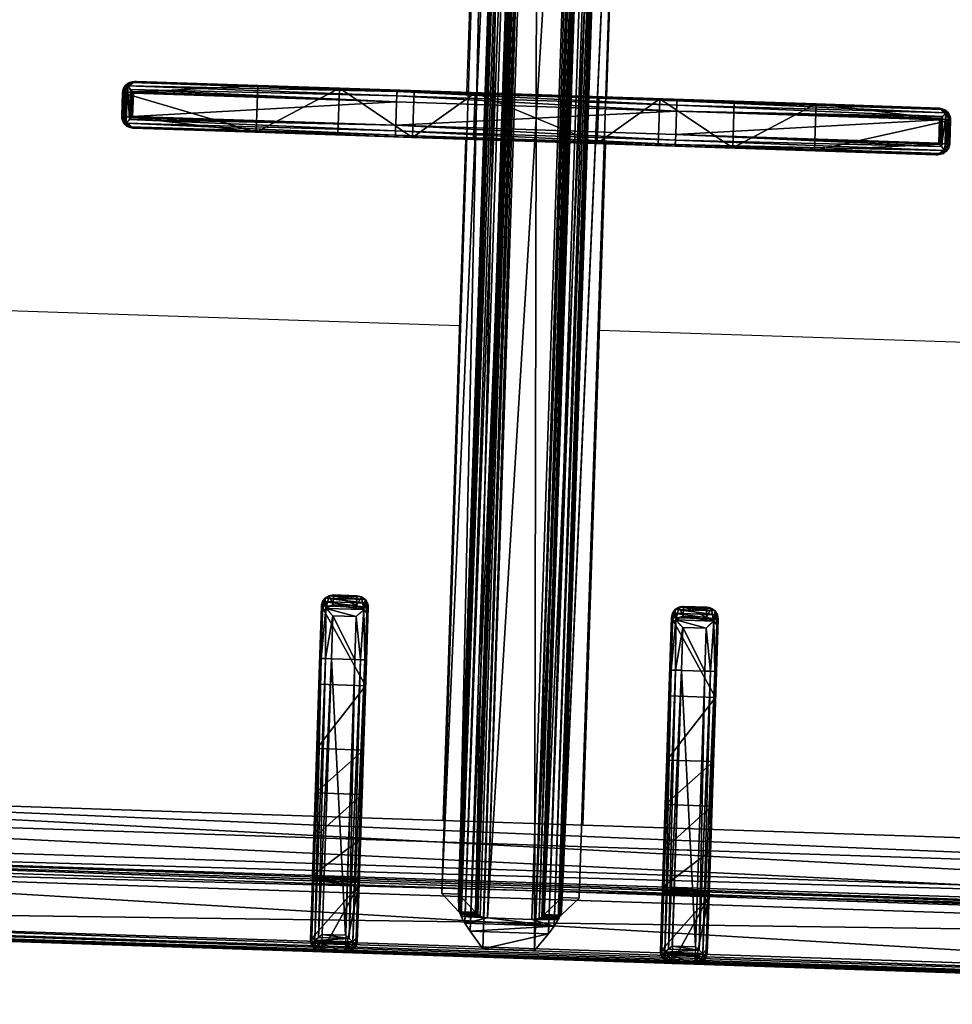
# Model space of a CAD drawing. Header units: millimetres. Extents: x 297264 to 416219, y -77299 to -23696.
# Tile 21 of 187: x 299133 to 299332, y -28209 to -27998. Entities that reach past the tile are written whole.
import ezdxf

# ---------------------------------------------------------------- set-up
doc = ezdxf.new("R2010")
doc.units = ezdxf.units.MM
doc.header["$LTSCALE"] = 2.5
doc.linetypes.add('CONTINUA', pattern=[0])
doc.layers.add('CKD Equipments', color=252, linetype='Continuous', lineweight=0)
doc.layers.add('HATCH LIGHT', color=250, linetype='Continuous', lineweight=0)
for name, color, linetype in [('IQ_200_3D', 1, 'Continuous'), ('IQ_204_2D', 7, 'CONTINUA'), ('IQ_204_3D', 7, 'Continuous')]:
    doc.layers.add(name, color=color, linetype=linetype)

# ---------------------------------------------------------------- blocks, each defined once
blk = doc.blocks.new('ELECTROLUX-MC7-TOPFYERBRURNERS4')
at = {"layer": 'IQ_200_3D', "invisible_edges": 13}
blk.add_3dface([(400, -655, 900), (379.66, -619.74, 900), (379.66, -117.26, 900), (400, -80.5, 900)], dxfattribs=at)
at = {"layer": 'IQ_204_2D'}
for p, q in [((380, -651.5), (380, -85.5)), ((197.5, -279.74), (202.5, -279.74)), ((197.5, -280.19), (197.5, -279.74)), ((197.5, -280.19), (202.5, -280.19)), ((202.5, -279.74), (202.5, -280.19)), ((195, -282.24), (195, -282.66)), ((197.5, -282.09), (202.5, -282.09)), ((197.5, -338.49), (197.5, -282.09)), ((202.5, -282.09), (202.5, -338.49)), ((205, -282.66), (205, -282.24)), ((195, -282.66), (195, -338.54)), ((205, -338.54), (205, -282.66)), ((308.09, -326), (305.96, -326)), ((308.09, -326), (317.24, -326)), ((317.24, -326), (377.53, -326)), ((303.52, -333.5), (303.52, -328.5)), ((303.52, -328.5), (305.63, -328.5)), ((305.63, -328.5), (305.63, -333.5)), ((317.19, -328.5), (307.98, -328.5)), ((307.98, -333.5), (307.98, -328.5)), ((317.19, -328.5), (317.19, -333.5)), ((378, -328.5), (317.19, -328.5)), ((378, -328.5), (378, -333.5)), ((380, -328.5), (380, -333.5)), ((380, -328.5), (380, -333.5)), ((305.63, -333.5), (303.52, -333.5)), ((307.98, -333.5), (317.19, -333.5)), ((317.19, -333.5), (378, -333.5)), ((305.96, -336), (308.09, -336)), ((317.24, -336), (308.09, -336)), ((377.53, -336), (317.24, -336)), ((195, -338.54), (195, -398.43)), ((197.5, -338.49), (202.5, -338.49)), ((197.5, -398.49), (197.5, -338.49)), ((202.5, -338.49), (202.5, -398.49)), ((205, -398.43), (205, -338.54)), ((195, -353.5), (48.98, -353.5)), ((205, -353.5), (351.02, -353.5)), ((195, -383.5), (48.98, -383.5)), ((205, -383.5), (351.02, -383.5)), ((195, -398.43), (195, -454.31)), ((197.5, -398.49), (202.5, -398.49)), ((197.5, -454.88), (197.5, -398.49)), ((202.5, -398.49), (202.5, -454.88)), ((205, -454.31), (205, -398.43)), ((305.96, -401), (308.09, -401)), ((317.24, -401), (308.09, -401)), ((377.53, -401), (317.24, -401)), ((303.52, -403.5), (303.52, -408.5)), ((305.63, -403.5), (303.52, -403.5)), ((305.63, -408.5), (305.63, -403.5)), ((307.98, -403.5), (317.19, -403.5)), ((307.98, -403.5), (307.98, -408.5)), ((317.19, -403.5), (378, -403.5)), ((317.19, -408.5), (317.19, -403.5)), ((378, -408.5), (378, -403.5)), ((380, -408.5), (380, -403.5)), ((380, -408.5), (380, -403.5)), ((303.52, -408.5), (305.63, -408.5)), ((317.19, -408.5), (307.98, -408.5)), ((378, -408.5), (317.19, -408.5)), ((308.09, -411), (305.96, -411)), ((308.09, -411), (317.24, -411)), ((317.24, -411), (377.53, -411)), ((195, -454.31), (195, -454.73)), ((197.5, -454.88), (202.5, -454.88)), ((205, -454.73), (205, -454.31)), ((196.89, -456.68), (203.11, -456.68)), ((197.5, -456.79), (202.5, -456.79)), ((197.5, -457.24), (197.5, -456.79)), ((197.5, -457.24), (202.5, -457.24)), ((202.5, -456.79), (202.5, -457.24))]:
    blk.add_line(p, q, dxfattribs=at)
blk.add_lwpolyline([(48.98, -112.48), (351.02, -112.48), (351.02, -624.52), (48.98, -624.52)], close=True, dxfattribs=at)
for points in [[(245, -353.5), (245, -222.25, 1), (155, -222.25), (155, -353.5)], [(155, -383.5), (155, -512.25, 1), (245, -512.25), (245, -383.5)]]:
    blk.add_lwpolyline(points, format="xyb", dxfattribs=at)
for centre, major_axis, ratio, start_param, end_param in [((197.5, -282.24), (0, 2.5), 0.99863, 0, 1.570796), ((202.5, -282.24), (0, 2.5), 0.99863, 4.712389, 6.283185), ((197.5, -282.66), (2.5, 0), 0.951091, 2.227228, 3.141593), ((202.5, -282.66), (-2.5, 0), 0.951091, 3.141593, 4.055957), ((308.09, -328.5), (0, 2.5), 0.84544, 0, 0.894481), ((317.24, -328.5), (0, 2.5), 0.02182, 0, 1.570796), ((377.53, -328.5), (0, 2.5), 0.948965, -0.895145, 0), ((308.09, -328.5), (1.92, 1.92), 0.8391, 1.592613, 2.268928), ((308.09, -328.5), (-2.5, 2.5), 0.02182, 0.872665, 1.54898), ((308.09, -333.5), (-1.92, 1.92), 0.8391, 0.872665, 1.54898), ((308.09, -333.5), (2.5, 2.5), 0.02182, 1.592613, 2.268928), ((308.09, -333.5), (0, 2.5), 0.84544, 2.247111, 3.141593), ((317.24, -333.5), (0, 2.5), 0.02182, 1.570796, 3.141593), ((377.53, -333.5), (0, 2.5), 0.948965, 3.141593, 4.036737), ((197.5, -338.54), (-2.5, 0), 0.02182, -1.570796, 0), ((202.5, -338.54), (-2.5, 0), 0.02182, 3.141593, 4.712389), ((197.5, -398.43), (2.5, 0), 0.02182, 3.141593, 4.712389), ((202.5, -398.43), (2.5, 0), 0.02182, 4.712389, 6.283185), ((197.5, -454.31), (2.5, 0), 0.951091, 3.141593, 4.055957), ((197.5, -454.73), (0, 2.5), 0.99863, 1.570796, 3.141593), ((202.5, -454.73), (0, 2.5), 0.99863, 3.141593, 4.712389), ((202.5, -454.31), (-2.5, 0), 0.951091, 2.227228, 3.141593), ((197.5, -453.34), (0, 3.44), 0.725954, 2.896194, 3.141593), ((202.5, -453.34), (0, 3.44), 0.725954, 3.141593, 3.386992)]:
    blk.add_ellipse(centre, major_axis=major_axis, ratio=ratio, start_param=start_param, end_param=end_param, dxfattribs=at)
at = {"layer": 'IQ_204_2D', "extrusion": (0, 0, -1)}
for centre, major_axis, ratio, start_param, end_param in [((308.09, -403.5), (1.92, 1.92), 0.8391, 4.014257, 4.690572), ((308.09, -403.5), (0, 2.5), 0.84544, -0.894481, 0), ((308.09, -403.5), (-2.5, 2.5), 0.02182, 4.734206, 5.410521), ((317.24, -403.5), (0, 2.5), 0.02182, 4.712389, 6.283185), ((377.53, -403.5), (0, 2.5), 0.948965, 0, 0.895145), ((308.09, -408.5), (-1.92, 1.92), 0.8391, 4.734206, 5.410521), ((308.09, -408.5), (2.5, 2.5), 0.02182, 4.014257, 4.690572), ((317.24, -408.5), (0, 2.5), 0.02182, 3.141593, 4.712389), ((308.09, -408.5), (0, 2.5), 0.84544, 3.141593, 4.036074), ((377.53, -408.5), (0, 2.5), 0.948965, 2.246448, 3.141593)]:
    blk.add_ellipse(centre, major_axis=major_axis, ratio=ratio, start_param=start_param, end_param=end_param, dxfattribs=at)
at = {"layer": 'IQ_204_2D'}
for points, knots in [([(195.97, -280.77), (196.17, -280.62), (196.38, -280.49), (196.75, -280.33), (196.91, -280.28), (197.21, -280.21), (197.36, -280.19), (197.5, -280.19)], [11.914764, 11.914764, 11.914764, 11.914764, 12.773402, 12.773402, 13.350347, 13.350347, 13.927292, 13.927292, 13.927292, 13.927292]), ([(202.5, -280.19), (202.64, -280.19), (202.79, -280.21), (203.09, -280.28), (203.25, -280.33), (203.62, -280.49), (203.83, -280.62), (204.03, -280.77)], [0, 0, 0, 0, 0.576945, 0.576945, 1.153889, 1.153889, 2.012527, 2.012527, 2.012527, 2.012527]), ([(197.5, -282.09), (197.5, -282.09), (197.5, -282.09), (197.5, -282.09), (197.5, -282.09), (197.5, -282.09), (197.5, -282.09), (197.49, -282.09), (197.49, -282.09), (197.49, -282.09), (197.49, -282.08), (197.48, -282.08), (197.48, -282.08), (197.46, -282.06), (197.45, -282.05), (197.43, -282.03), (197.41, -282.01), (197.35, -281.96), (197.3, -281.92), (197.16, -281.8), (197.06, -281.7), (196.85, -281.52), (196.74, -281.42), (196.52, -281.23), (196.41, -281.14), (196.19, -280.96), (196.08, -280.86), (195.97, -280.77)], [8.188469, 8.188469, 8.188469, 8.188469, 8.190233, 8.190233, 8.191997, 8.191997, 8.195525, 8.195525, 8.202581, 8.202581, 8.216692, 8.216692, 8.244915, 8.244915, 8.301361, 8.301361, 8.414254, 8.414254, 8.640038, 8.640038, 9.091607, 9.091607, 9.543176, 9.543176, 9.994745, 9.994745, 10.458205, 10.458205, 10.458205, 10.458205]), ([(204.03, -280.77), (203.92, -280.86), (203.81, -280.96), (203.59, -281.14), (203.48, -281.23), (203.26, -281.42), (203.15, -281.52), (202.94, -281.7), (202.84, -281.8), (202.7, -281.92), (202.65, -281.96), (202.59, -282.01), (202.57, -282.03), (202.55, -282.05), (202.54, -282.06), (202.52, -282.08), (202.52, -282.08), (202.51, -282.08), (202.51, -282.09), (202.51, -282.09), (202.51, -282.09), (202.5, -282.09), (202.5, -282.09), (202.5, -282.09), (202.5, -282.09), (202.5, -282.09), (202.5, -282.09), (202.5, -282.09)], [5.918216, 5.918216, 5.918216, 5.918216, 6.381677, 6.381677, 6.833246, 6.833246, 7.284815, 7.284815, 7.736384, 7.736384, 7.962168, 7.962168, 8.07506, 8.07506, 8.131506, 8.131506, 8.159729, 8.159729, 8.173841, 8.173841, 8.180897, 8.180897, 8.184425, 8.184425, 8.186189, 8.186189, 8.187953, 8.187953, 8.187953, 8.187953]), ([(305.96, -326), (305.81, -326), (305.65, -326.01), (305.34, -326.08), (305.18, -326.13), (304.88, -326.25), (304.74, -326.33), (304.47, -326.52), (304.35, -326.62), (304.13, -326.84), (304.03, -326.97), (303.85, -327.24), (303.77, -327.39), (303.65, -327.7), (303.6, -327.86), (303.54, -328.18), (303.52, -328.34), (303.52, -328.5)], [3.776921, 3.776921, 3.776921, 3.776921, 4.248957, 4.248957, 4.720993, 4.720993, 5.193029, 5.193029, 5.665065, 5.665065, 6.135831, 6.135831, 6.606596, 6.606596, 7.077361, 7.077361, 7.548126, 7.548126, 7.548126, 7.548126]), ([(379.38, -326.94), (379.21, -327.14), (379.01, -327.37), (378.67, -327.75), (378.53, -327.9), (378.26, -328.21), (378.13, -328.36), (378, -328.5)], [11.858599, 11.858599, 11.858599, 11.858599, 12.773425, 12.773425, 13.35037, 13.35037, 13.927314, 13.927314, 13.927314, 13.927314]), ([(380, -328.5), (379.99, -328.36), (379.97, -328.21), (379.91, -327.9), (379.86, -327.75), (379.69, -327.37), (379.55, -327.14), (379.38, -326.94)], [0, 0, 0, 0, 0.576945, 0.576945, 1.153889, 1.153889, 2.068716, 2.068716, 2.068716, 2.068716]), ([(303.52, -333.5), (303.52, -333.66), (303.54, -333.82), (303.6, -334.14), (303.65, -334.3), (303.77, -334.61), (303.85, -334.76), (304.03, -335.03), (304.13, -335.16), (304.35, -335.38), (304.47, -335.48), (304.74, -335.67), (304.88, -335.75), (305.18, -335.87), (305.34, -335.92), (305.65, -335.98), (305.81, -336), (305.96, -336)], [15.096253, 15.096253, 15.096253, 15.096253, 15.567018, 15.567018, 16.037783, 16.037783, 16.508548, 16.508548, 16.979314, 16.979314, 17.45135, 17.45135, 17.923386, 17.923386, 18.395422, 18.395422, 18.867458, 18.867458, 18.867458, 18.867458]), ([(378, -333.5), (378.13, -333.64), (378.26, -333.79), (378.53, -334.09), (378.67, -334.25), (379.01, -334.63), (379.21, -334.86), (379.38, -335.06)], [0, 0, 0, 0, 0.576945, 0.576945, 1.153889, 1.153889, 2.068716, 2.068716, 2.068716, 2.068716]), ([(379.38, -335.06), (379.55, -334.86), (379.69, -334.63), (379.86, -334.25), (379.91, -334.09), (379.97, -333.79), (379.99, -333.64), (380, -333.5)], [11.858599, 11.858599, 11.858599, 11.858599, 12.773425, 12.773425, 13.35037, 13.35037, 13.927314, 13.927314, 13.927314, 13.927314]), ([(303.52, -403.5), (303.52, -403.34), (303.54, -403.18), (303.6, -402.86), (303.65, -402.7), (303.77, -402.39), (303.85, -402.24), (304.03, -401.97), (304.13, -401.84), (304.35, -401.62), (304.47, -401.52), (304.74, -401.33), (304.88, -401.25), (305.18, -401.13), (305.34, -401.08), (305.65, -401.02), (305.81, -401), (305.96, -401)], [15.096253, 15.096253, 15.096253, 15.096253, 15.567018, 15.567018, 16.037783, 16.037783, 16.508548, 16.508548, 16.979314, 16.979314, 17.45135, 17.45135, 17.923386, 17.923386, 18.395422, 18.395422, 18.867458, 18.867458, 18.867458, 18.867458]), ([(378, -403.5), (378.13, -403.36), (378.26, -403.21), (378.53, -402.91), (378.67, -402.75), (379.01, -402.37), (379.21, -402.14), (379.38, -401.94)], [0, 0, 0, 0, 0.576945, 0.576945, 1.153889, 1.153889, 2.068716, 2.068716, 2.068716, 2.068716]), ([(379.38, -401.94), (379.55, -402.14), (379.69, -402.37), (379.86, -402.75), (379.91, -402.91), (379.97, -403.21), (379.99, -403.36), (380, -403.5)], [11.858599, 11.858599, 11.858599, 11.858599, 12.773425, 12.773425, 13.35037, 13.35037, 13.927314, 13.927314, 13.927314, 13.927314]), ([(305.96, -411), (305.81, -411), (305.65, -410.99), (305.34, -410.92), (305.18, -410.87), (304.88, -410.75), (304.74, -410.67), (304.47, -410.48), (304.35, -410.38), (304.13, -410.16), (304.03, -410.03), (303.85, -409.76), (303.77, -409.61), (303.65, -409.3), (303.6, -409.14), (303.54, -408.82), (303.52, -408.66), (303.52, -408.5)], [3.776921, 3.776921, 3.776921, 3.776921, 4.248957, 4.248957, 4.720993, 4.720993, 5.193029, 5.193029, 5.665065, 5.665065, 6.135831, 6.135831, 6.606596, 6.606596, 7.077361, 7.077361, 7.548126, 7.548126, 7.548126, 7.548126]), ([(379.38, -410.06), (379.21, -409.86), (379.01, -409.63), (378.67, -409.25), (378.53, -409.09), (378.26, -408.79), (378.13, -408.64), (378, -408.5)], [11.858599, 11.858599, 11.858599, 11.858599, 12.773425, 12.773425, 13.35037, 13.35037, 13.927314, 13.927314, 13.927314, 13.927314]), ([(380, -408.5), (379.99, -408.64), (379.97, -408.79), (379.91, -409.09), (379.86, -409.25), (379.69, -409.63), (379.55, -409.86), (379.38, -410.06)], [0, 0, 0, 0, 0.576945, 0.576945, 1.153889, 1.153889, 2.068716, 2.068716, 2.068716, 2.068716]), ([(195.97, -456.2), (196.08, -456.11), (196.19, -456.02), (196.41, -455.84), (196.52, -455.74), (196.74, -455.55), (196.85, -455.45), (197.06, -455.27), (197.16, -455.18), (197.3, -455.05), (197.35, -455.01), (197.41, -454.96), (197.43, -454.94), (197.45, -454.92), (197.46, -454.91), (197.48, -454.9), (197.48, -454.89), (197.49, -454.89), (197.49, -454.88), (197.49, -454.88), (197.49, -454.88), (197.5, -454.88), (197.5, -454.88), (197.5, -454.88), (197.5, -454.88), (197.5, -454.88), (197.5, -454.88), (197.5, -454.88)], [5.918733, 5.918733, 5.918733, 5.918733, 6.382193, 6.382193, 6.833762, 6.833762, 7.285331, 7.285331, 7.7369, 7.7369, 7.962685, 7.962685, 8.075577, 8.075577, 8.132023, 8.132023, 8.160246, 8.160246, 8.174358, 8.174358, 8.181413, 8.181413, 8.184941, 8.184941, 8.186705, 8.186705, 8.188469, 8.188469, 8.188469, 8.188469]), ([(202.5, -454.88), (202.5, -454.88), (202.5, -454.88), (202.5, -454.88), (202.5, -454.88), (202.5, -454.88), (202.5, -454.88), (202.51, -454.88), (202.51, -454.88), (202.51, -454.88), (202.51, -454.89), (202.52, -454.89), (202.52, -454.9), (202.54, -454.91), (202.55, -454.92), (202.57, -454.94), (202.59, -454.96), (202.65, -455.01), (202.7, -455.05), (202.84, -455.18), (202.94, -455.27), (203.15, -455.45), (203.26, -455.55), (203.48, -455.74), (203.59, -455.84), (203.81, -456.02), (203.92, -456.11), (204.03, -456.2)], [8.187953, 8.187953, 8.187953, 8.187953, 8.189716, 8.189716, 8.19148, 8.19148, 8.195008, 8.195008, 8.202064, 8.202064, 8.216176, 8.216176, 8.244399, 8.244399, 8.300845, 8.300845, 8.413737, 8.413737, 8.639521, 8.639521, 9.09109, 9.09109, 9.542659, 9.542659, 9.994228, 9.994228, 10.457689, 10.457689, 10.457689, 10.457689]), ([(196.89, -456.68), (196.8, -456.65), (196.7, -456.62), (196.38, -456.48), (196.17, -456.35), (195.97, -456.2)], [0.785194, 0.785194, 0.785194, 0.785194, 1.153889, 1.153889, 2.012527, 2.012527, 2.012527, 2.012527]), ([(204.03, -456.2), (203.83, -456.35), (203.62, -456.48), (203.3, -456.62), (203.2, -456.65), (203.11, -456.68)], [11.914787, 11.914787, 11.914787, 11.914787, 12.773425, 12.773425, 13.14212, 13.14212, 13.14212, 13.14212])]:
    blk.add_open_spline(points, degree=3, knots=knots, dxfattribs=at)
at = {"layer": 'IQ_204_3D'}
mesh = blk.add_polyface(dxfattribs=at)
corners = [(379.78, -85.71, 904.1), (380, -85.5, 900), (379.52, -84.72, 904.14), (379.73, -84.5, 900), (378, -83.5, 900), (378.78, -83.98, 904.14), (379, -83.77, 900), (377.79, -83.72, 904.1), (379.48, -85.71, 905.06), (379.29, -84.85, 905), (378.65, -85.21, 905.73), (378.76, -85.71, 905.75), (378.65, -84.21, 905), (377.79, -84.02, 905.06), (378.29, -84.85, 905.73), (377.79, -84.74, 905.75), (377.79, -85.71, 906), (22.21, -85.71, 906), (22.21, -84.74, 905.75), (22.21, -84.02, 905.06), (22.21, -83.72, 904.1), (22, -83.5, 900), (365.45, -638.95, 900), (22, -653.5, 900), (34.55, -638.95, 900), (365.45, -98.05, 900), (380, -651.5, 900), (34.55, -98.05, 900), (20, -85.5, 900), (21, -83.77, 900), (379.73, -652.5, 900), (379, -653.23, 900), (378, -653.5, 900), (20, -651.5, 900), (20.27, -652.5, 900), (21, -653.23, 900), (20.27, -84.5, 900), (21.22, -83.98, 904.14), (20.48, -84.72, 904.14), (20.22, -85.71, 904.1), (21.35, -84.21, 905), (21.71, -84.85, 905.73), (20.71, -84.85, 905), (20.52, -85.71, 905.06), (21.35, -85.21, 905.73), (21.24, -85.71, 905.75), (22.21, -651.29, 906), (21.24, -651.29, 905.75), (20.52, -651.29, 905.06), (20.22, -651.29, 904.1), (20.48, -652.28, 904.14), (21.22, -653.02, 904.14), (22.21, -653.28, 904.1), (20.71, -652.15, 905), (21.35, -651.79, 905.73), (21.35, -652.79, 905), (22.21, -652.98, 905.06), (21.71, -652.15, 905.73), (22.21, -652.26, 905.75), (35.55, -637.95, 899.73), (35.55, -99.05, 899.73), (36.28, -99.78, 899), (36.28, -637.22, 899), (38.88, -634.62, 902.5), (38.88, -102.38, 902.5), (36.31, -637.19, 905.06), (36.31, -99.81, 905.06), (32.81, -96.31, 906), (32.81, -640.69, 906), (48.98, -624.52, 885), (48.98, -112.48, 885), (44.36, -107.86, 885), (44.36, -629.14, 885), (377.79, -653.28, 904.1), (377.79, -652.98, 905.06), (377.79, -651.29, 906), (377.79, -652.26, 905.75), (363.72, -637.22, 899), (364.45, -637.95, 899.73), (364.45, -99.05, 899.73), (363.72, -99.78, 899), (367.19, -640.69, 906), (367.19, -96.31, 906), (378.78, -653.02, 904.14), (379.52, -652.28, 904.14), (379.78, -651.29, 904.1), (378.65, -652.79, 905), (378.29, -652.15, 905.73), (379.29, -652.15, 905), (379.48, -651.29, 905.06), (378.65, -651.79, 905.73), (378.76, -651.29, 905.75), (361.12, -634.62, 902.5), (351.02, -624.52, 885), (363.69, -637.19, 905.06), (355.64, -629.14, 885), (355.64, -107.86, 885), (351.02, -112.48, 885), (361.12, -102.38, 902.5), (363.69, -99.81, 905.06)]
mesh.append_faces([[corners[k] for k in face] for face in [(16, 10, 14), (17, 41, 44), (46, 54, 57), (75, 87, 90)]])
mesh.append_faces([[corners[k] for k in face] for face in [(4, 5, 6), (8, 10, 11), (16, 11, 10), (15, 16, 14), (7, 19, 13), (13, 18, 15), (28, 38, 36), (19, 41, 18), (17, 18, 41), (45, 17, 44), (39, 48, 43), (43, 47, 45), (23, 51, 35), (48, 54, 47), (46, 47, 54), (58, 46, 57), (52, 74, 56), (76, 56, 74), (26, 84, 30), (74, 87, 76), (85, 88, 84), (88, 87, 86), (75, 76, 87), (91, 75, 90), (85, 8, 89), (11, 89, 8)]], dxfattribs={"vtx0": -1})
mesh.append_faces([[corners[k] for k in face] for face in [(16, 15, 17), (22, 23, 24), (25, 26, 22), (27, 21, 25), (21, 28, 29), (6, 1, 4), (4, 25, 21), (24, 28, 27), (35, 33, 23), (26, 25, 1), (23, 22, 32), (17, 45, 46), (75, 81, 46), (81, 16, 82), (46, 67, 17), (17, 82, 16), (93, 72, 69), (72, 93, 95), (70, 71, 97), (97, 95, 93)]], dxfattribs={"vtx0": -1, "vtx1": -1})
mesh.append_faces([[corners[k] for k in face] for face in [(21, 27, 28), (4, 1, 25), (26, 32, 22), (24, 23, 33)]], dxfattribs={"vtx0": -1, "vtx1": -1, "vtx2": -1})
mesh.append_faces([[corners[k] for k in face] for face in [(17, 15, 18), (24, 33, 28), (46, 45, 47), (75, 58, 76), (16, 91, 11)]], dxfattribs={"vtx0": -1, "vtx2": -1})
mesh.append_faces([[corners[k] for k in face] for face in [(0, 1, 2), (5, 2, 6), (8, 0, 9), (5, 12, 2), (5, 7, 12), (12, 13, 14), (12, 14, 9), (2, 9, 0), (10, 9, 14), (19, 18, 13), (4, 21, 7), (30, 31, 26), (34, 33, 35), (20, 21, 37), (38, 37, 36), (19, 20, 40), (38, 42, 37), (38, 39, 42), (42, 43, 44), (42, 44, 40), (37, 40, 20), (41, 40, 44), (48, 47, 43), (28, 33, 39), (49, 33, 50), (51, 50, 35), (48, 49, 53), (51, 55, 50), (51, 52, 55), (55, 56, 57), (55, 57, 53), (50, 53, 49), (54, 53, 57), (24, 27, 59), (61, 62, 60), (63, 64, 65), (67, 68, 66), (69, 70, 63), (61, 71, 62), (73, 74, 52), (58, 56, 76), (32, 73, 23), (62, 77, 59), (22, 24, 78), (27, 25, 60), (80, 61, 79), (73, 32, 83), (84, 83, 30), (74, 73, 86), (88, 89, 90), (88, 86, 84), (83, 84, 86), (92, 93, 63), (68, 81, 65), (92, 63, 94), (72, 95, 62), (95, 96, 77), (98, 97, 92), (81, 82, 94), (98, 92, 99), (77, 80, 78), (25, 22, 79), (0, 8, 85), (91, 89, 11), (80, 96, 61), (70, 97, 64), (64, 98, 66), (82, 67, 99), (1, 0, 26)]], dxfattribs={"vtx1": -1})
mesh.append_faces([[corners[k] for k in face] for face in [(31, 32, 26), (75, 46, 58), (75, 16, 81), (81, 68, 46), (68, 67, 46), (67, 82, 17), (70, 69, 71), (72, 71, 69), (71, 96, 97), (96, 95, 97), (16, 75, 91)]], dxfattribs={"vtx1": -1, "vtx2": -1})
mesh.append_faces([[corners[k] for k in face] for face in [(1, 3, 2), (4, 7, 5), (2, 3, 6), (8, 9, 10), (7, 13, 12), (12, 9, 2), (13, 15, 14), (7, 20, 19), (21, 20, 7), (6, 3, 1), (28, 36, 29), (21, 29, 37), (28, 39, 38), (37, 29, 36), (19, 40, 41), (39, 43, 42), (42, 40, 37), (43, 45, 44), (39, 49, 48), (33, 49, 39), (33, 34, 50), (23, 52, 51), (50, 34, 35), (48, 53, 54), (52, 56, 55), (55, 53, 50), (56, 58, 57), (27, 60, 59), (62, 59, 60), (64, 66, 65), (68, 65, 66), (70, 64, 63), (71, 72, 62), (73, 52, 23), (77, 78, 59), (24, 59, 78), (25, 79, 60), (61, 60, 79), (32, 31, 83), (26, 85, 84), (83, 31, 30), (74, 86, 87), (73, 83, 86), (85, 89, 88), (88, 90, 87), (89, 91, 90), (93, 69, 63), (81, 94, 65), (63, 65, 94), (95, 77, 62), (96, 80, 77), (97, 93, 92), (82, 99, 94), (92, 94, 99), (80, 79, 78), (22, 78, 79), (96, 71, 61), (97, 98, 64), (98, 99, 66), (67, 66, 99), (0, 85, 26)]], dxfattribs={"vtx2": -1})
mesh = blk.add_polyface(dxfattribs=at)
corners = [(195, -454.73, 922), (195.33, -455.98, 922), (195, -454.31, 930.01), (196.25, -456.9, 922), (195.97, -456.2, 931.91), (196.89, -456.68, 931.13), (197.5, -456.79, 930.59), (197.35, -456.78, 930.62), (197.5, -457.24, 922), (197.19, -456.76, 930.72), (195.26, -455.36, 931.06), (202.5, -456.79, 930.59), (202.5, -457.24, 922), (195, -428.3, 922), (205, -428.3, 922), (204.67, -455.98, 922), (203.75, -456.9, 922), (205, -454.73, 922), (195, -398.43, 932.5), (195, -338.54, 932.5), (195, -326.18, 919.39), (195, -308.67, 922), (195, -282.24, 922), (195, -282.66, 930.01), (195, -342.16, 911.79), (195, -394.81, 911.79), (195, -355.23, 899.85), (195, -381.74, 899.85), (195, -410.79, 919.39), (196.72, -280.35, 931.28), (196.25, -280.07, 922), (195.97, -280.77, 931.91), (197.5, -280.19, 930.59), (197.5, -279.74, 922), (195.33, -280.99, 922), (195.26, -281.61, 931.06), (195.33, -338.51, 933.75), (196.25, -338.49, 934.67), (196.79, -281.47, 932.35), (197.49, -282.09, 932.48), (197.5, -338.49, 935), (197.47, -282.07, 932.48), (197.43, -282.03, 932.48), (197.35, -281.97, 932.47), (197.18, -281.81, 932.45), (202.5, -279.74, 922), (205, -308.67, 922), (205, -282.24, 922), (204.67, -280.99, 922), (203.75, -280.07, 922), (195.33, -398.46, 933.75), (197.5, -398.49, 935), (196.25, -398.48, 934.67), (196.79, -455.5, 932.35), (197.18, -455.16, 932.45), (197.35, -455.01, 932.47), (197.43, -454.94, 932.48), (197.47, -454.9, 932.48), (197.5, -454.88, 932.48), (202.51, -282.09, 932.48), (202.5, -338.49, 935), (202.5, -398.49, 935), (202.51, -454.88, 932.48), (204.03, -456.2, 931.91), (203.11, -456.68, 931.13), (203.21, -455.5, 932.35), (202.82, -455.16, 932.45), (202.65, -455.01, 932.47), (202.57, -454.94, 932.48), (202.53, -454.91, 932.48), (202.65, -456.78, 930.62), (202.81, -456.76, 930.72), (204.74, -455.36, 931.06), (205, -454.31, 930.01), (204.67, -398.46, 933.75), (205, -398.43, 932.5), (203.75, -398.48, 934.67), (205, -394.81, 911.79), (205, -326.18, 919.39), (205, -410.79, 919.39), (205, -342.16, 911.79), (205, -355.23, 899.85), (205, -381.74, 899.85), (205, -338.54, 932.5), (205, -282.66, 930.01), (204.03, -280.77, 931.91), (203.28, -280.35, 931.28), (202.5, -280.19, 930.59), (204.74, -281.61, 931.06), (204.67, -338.51, 933.75), (203.21, -281.47, 932.35), (203.75, -338.49, 934.67), (202.82, -281.81, 932.45), (202.65, -281.97, 932.47), (202.57, -282.03, 932.48), (202.53, -282.07, 932.48)]
mesh.append_faces([[corners[k] for k in face] for face in [(3, 4, 1), (4, 3, 5), (4, 10, 1), (29, 30, 31), (32, 33, 29), (33, 30, 29), (30, 34, 31), (31, 34, 35), (35, 36, 31), (31, 37, 38), (53, 52, 4), (4, 50, 10), (64, 16, 63), (72, 63, 15), (15, 63, 16), (72, 74, 63), (63, 76, 65), (49, 85, 48), (85, 49, 86), (87, 86, 45), (45, 86, 49), (85, 88, 48), (90, 91, 85), (85, 89, 88)]])
mesh.append_faces([[corners[k] for k in face] for face in [(8, 5, 3), (22, 35, 34), (36, 37, 31), (52, 50, 4), (5, 63, 4), (17, 72, 15), (74, 76, 63), (91, 89, 85)]], dxfattribs={"vtx0": -1})
mesh.append_faces([[corners[k] for k in face] for face in [(6, 8, 11), (3, 0, 8), (8, 14, 12), (17, 12, 14), (19, 20, 18), (20, 19, 21), (23, 21, 19), (24, 25, 20), (13, 18, 28), (45, 46, 33), (46, 45, 47), (49, 47, 45), (18, 50, 19), (37, 36, 52), (64, 9, 71), (73, 14, 75), (77, 78, 79), (78, 77, 80), (82, 80, 77), (46, 83, 78), (83, 89, 75), (76, 74, 91), (43, 93, 44)]], dxfattribs={"vtx0": -1, "vtx1": -1})
mesh.append_faces([[corners[k] for k in face] for face in [(20, 28, 18), (39, 41, 40), (41, 42, 40), (42, 43, 40), (55, 56, 51), (56, 57, 51), (57, 58, 51), (39, 40, 59), (40, 60, 59), (51, 58, 61), (58, 62, 61), (68, 56, 67), (56, 68, 57), (62, 57, 69), (57, 62, 58), (69, 57, 68), (56, 55, 67), (11, 71, 9), (62, 69, 61), (69, 68, 61), (68, 67, 61), (75, 79, 78), (93, 94, 60), (94, 95, 60), (95, 59, 60), (93, 43, 94), (41, 95, 42), (95, 41, 59), (39, 59, 41), (95, 94, 42), (42, 94, 43)]], dxfattribs={"vtx0": -1, "vtx1": -1, "vtx2": -1})
mesh.append_faces([[corners[k] for k in face] for face in [(19, 36, 35), (40, 38, 37), (19, 50, 36), (51, 37, 52), (52, 36, 50), (18, 10, 50), (51, 61, 60), (75, 74, 72), (61, 65, 76), (83, 88, 89), (75, 89, 74), (60, 76, 91), (91, 74, 89)]], dxfattribs={"vtx0": -1, "vtx2": -1})
mesh.append_faces([[corners[k] for k in face] for face in [(0, 1, 2), (9, 5, 8), (10, 2, 1), (15, 16, 17), (0, 2, 13), (22, 21, 23), (26, 27, 24), (23, 35, 22), (23, 19, 35), (44, 38, 40), (34, 30, 22), (48, 47, 49), (2, 10, 18), (54, 55, 51), (63, 65, 4), (66, 54, 65), (66, 67, 54), (53, 4, 65), (5, 9, 64), (7, 6, 9), (70, 71, 11), (71, 12, 64), (71, 70, 12), (73, 75, 72), (66, 65, 61), (17, 14, 73), (81, 80, 82), (47, 84, 46), (47, 48, 84), (88, 84, 48), (84, 88, 83), (92, 93, 60), (32, 29, 87), (31, 85, 29), (85, 31, 90), (92, 90, 44), (86, 87, 29), (33, 32, 45), (21, 46, 20), (81, 26, 80), (24, 20, 80), (81, 82, 26), (27, 82, 25), (14, 13, 79), (28, 25, 79)]], dxfattribs={"vtx1": -1})
mesh.append_faces([[corners[k] for k in face] for face in [(6, 7, 8), (8, 12, 11), (0, 13, 8), (13, 14, 8), (16, 12, 17), (2, 18, 13), (27, 25, 24), (25, 28, 20), (30, 33, 22), (46, 21, 33), (21, 22, 33), (51, 40, 37), (52, 53, 51), (40, 51, 60), (55, 54, 67), (6, 11, 9), (70, 11, 12), (84, 83, 46), (83, 75, 78), (14, 79, 75), (91, 90, 60), (60, 61, 76)]], dxfattribs={"vtx1": -1, "vtx2": -1})
mesh.append_faces([[corners[k] for k in face] for face in [(7, 9, 8), (3, 1, 0), (43, 44, 40), (53, 54, 51), (5, 64, 63), (54, 53, 65), (12, 16, 64), (17, 73, 72), (67, 66, 61), (90, 92, 60), (31, 38, 90), (93, 92, 44), (85, 86, 29), (90, 38, 44), (32, 87, 45), (46, 78, 20), (26, 24, 80), (20, 78, 80), (82, 27, 26), (82, 77, 25), (13, 28, 79), (25, 77, 79)]], dxfattribs={"vtx2": -1})
mesh = blk.add_polyface(dxfattribs=at)
corners = [(307.98, -333.5, 934.6), (306.44, -326.93, 933.98), (306.44, -335.06, 933.98), (307.98, -328.5, 934.6), (305.63, -328.5, 932.53), (305.63, -333.5, 932.53), (303.71, -334.46, 920.55), (303.52, -333.5, 920.59), (304.24, -335.27, 920.43), (307.18, -335.75, 933.14), (305.96, -336, 920), (308.09, -336, 932.1), (305.03, -335.81, 920.24), (303.52, -328.5, 920.59), (303.71, -327.54, 920.55), (307.18, -326.25, 933.14), (304.24, -326.73, 920.43), (305.03, -326.19, 920.24), (305.96, -326, 920), (308.09, -326, 932.1), (317.24, -336, 932.5), (322.73, -336, 912.68), (375.79, -336, 932.5), (346.02, -336, 885), (363.72, -336, 899), (336.51, -336, 900.63), (355.64, -336, 885), (364.17, -336, 899.53), (364.77, -336, 899.88), (377.5, -336, 900), (365.45, -336, 900), (322.73, -326, 912.68), (346.02, -326, 885), (336.51, -326, 900.63), (317.24, -326, 932.5), (377.5, -326, 900), (365.45, -326, 900), (375.79, -326, 932.5), (364.77, -326, 899.88), (364.17, -326, 899.53), (355.64, -326, 885), (363.72, -326, 899), (378.27, -328.5, 933.1), (380, -328.5, 900), (378.1, -327.7, 933.81), (378.75, -326.33, 900), (377.64, -326.94, 934.45), (379.66, -327.25, 900), (376.82, -326.25, 933.58), (380, -333.5, 900), (378.27, -333.5, 933.1), (379.66, -334.75, 900), (378.75, -335.66, 900), (317.19, -327.25, 934.67), (317.19, -328.5, 935), (317.21, -326.33, 933.75), (376.98, -327.7, 934.87), (376.27, -328.5, 935), (317.19, -333.5, 935), (376.27, -333.5, 935), (377.64, -335.06, 934.45), (376.98, -334.3, 934.87), (378.1, -334.3, 933.81), (376.82, -335.75, 933.58), (317.21, -335.66, 933.75), (317.19, -334.75, 934.67)]
mesh.append_faces([[corners[k] for k in face] for face in [(5, 6, 2), (5, 7, 6), (6, 8, 2), (13, 4, 14), (16, 14, 1), (1, 14, 4), (42, 43, 44), (45, 46, 47), (46, 45, 48), (46, 44, 47), (44, 43, 47), (1, 55, 15), (48, 55, 46), (46, 53, 56), (57, 56, 54), (50, 62, 49), (49, 62, 51), (63, 52, 60), (52, 51, 60), (60, 51, 62), (61, 65, 60), (59, 58, 61), (60, 64, 63), (9, 64, 2)]])
mesh.append_faces([[corners[k] for k in face] for face in [(0, 1, 2), (15, 16, 1), (16, 15, 17), (19, 17, 15), (32, 25, 33), (35, 48, 45), (35, 30, 36), (3, 53, 1), (53, 55, 1), (55, 53, 46), (58, 65, 61), (65, 64, 60), (64, 65, 2), (65, 0, 2)]], dxfattribs={"vtx0": -1})
mesh.append_faces([[corners[k] for k in face] for face in [(20, 21, 22), (23, 24, 25), (25, 22, 21), (30, 22, 28), (12, 17, 10), (17, 12, 16), (6, 14, 8), (8, 16, 12), (18, 34, 31), (37, 31, 34), (51, 29, 49), (49, 30, 43)]], dxfattribs={"vtx0": -1, "vtx1": -1})
mesh.append_faces([[corners[k] for k in face] for face in [(25, 28, 22), (37, 38, 33), (35, 43, 30)]], dxfattribs={"vtx0": -1, "vtx1": -1, "vtx2": -1})
mesh.append_faces([[corners[k] for k in face] for face in [(37, 33, 31), (33, 39, 41), (34, 15, 55), (34, 55, 48), (58, 54, 3), (54, 58, 59), (20, 63, 64), (20, 64, 9)]], dxfattribs={"vtx0": -1, "vtx2": -1})
mesh.append_faces([[corners[k] for k in face] for face in [(1, 4, 2), (2, 8, 9), (10, 11, 12), (12, 9, 8), (4, 13, 5), (18, 17, 19), (11, 10, 20), (29, 22, 30), (7, 13, 6), (10, 18, 21), (25, 21, 33), (19, 34, 18), (35, 36, 37), (40, 32, 41), (37, 48, 35), (43, 42, 49), (45, 47, 35), (19, 15, 34), (37, 34, 48), (0, 58, 3), (57, 54, 59), (42, 44, 50), (46, 60, 44), (60, 46, 61), (59, 61, 57), (62, 50, 44), (22, 29, 63), (22, 63, 20), (11, 20, 9), (26, 23, 40), (24, 26, 41), (36, 30, 38), (24, 41, 27), (39, 38, 27)]], dxfattribs={"vtx1": -1})
mesh.append_faces([[corners[k] for k in face] for face in [(10, 21, 20), (24, 27, 25), (27, 28, 25), (13, 14, 6), (14, 16, 8), (36, 38, 37), (38, 39, 33), (32, 33, 41), (47, 43, 35), (29, 30, 49), (3, 54, 53), (58, 0, 65)]], dxfattribs={"vtx1": -1, "vtx2": -1})
mesh.append_faces([[corners[k] for k in face] for face in [(0, 3, 1), (4, 5, 2), (11, 9, 12), (13, 7, 5), (23, 26, 24), (17, 18, 10), (18, 31, 21), (32, 23, 25), (21, 31, 33), (42, 50, 49), (51, 52, 29), (54, 56, 53), (46, 56, 61), (60, 62, 44), (61, 56, 57), (29, 52, 63), (23, 32, 40), (26, 40, 41), (30, 28, 38), (41, 39, 27), (38, 28, 27)]], dxfattribs={"vtx2": -1})
mesh = blk.add_polyface(dxfattribs=at)
corners = [(33.32, -379.61, 880), (366.68, -379.61, 880), (33.32, -383.23, 880), (366.68, -383.23, 880), (33.32, -353.77, 880), (366.68, -353.77, 880), (33.32, -357.39, 880), (366.68, -357.39, 880), (370.45, -357.54, 894.07), (29.55, -357.54, 894.07), (370.7, -357.75, 894.84), (28.97, -357.94, 895.59), (371.03, -357.94, 895.59), (29.3, -357.75, 894.84), (28.57, -358.13, 896.29), (371.43, -358.13, 896.29), (29.55, -361.16, 894.07), (370.45, -375.84, 894.07), (29.55, -375.84, 894.07), (370.5, -375.79, 894.26), (29.44, -375.74, 894.46), (370.56, -375.74, 894.46), (29.5, -375.79, 894.26), (29.37, -375.68, 894.65), (370.63, -375.68, 894.65), (29.55, -379.46, 894.07), (21.82, -362.96, 900), (25.49, -360.12, 899.11), (21.82, -374.04, 900), (25.49, -376.88, 899.11), (28.44, -363.73, 896.5), (27.13, -358.95, 897.99), (28.77, -362.18, 895.96), (29.07, -361.65, 895.39), (29.44, -361.26, 894.46), (29.5, -361.21, 894.26), (29.37, -361.32, 894.65), (28.53, -362.91, 896.36), (28.44, -373.27, 896.5), (28.53, -374.09, 896.36), (28.57, -378.87, 896.29), (28.77, -374.82, 895.96), (28.97, -379.06, 895.59), (29.3, -379.25, 894.84), (29.07, -375.35, 895.39), (27.13, -378.05, 897.99), (378.18, -362.96, 900), (374.51, -360.12, 899.11), (372.87, -358.95, 897.99), (370.45, -361.16, 894.07), (370.56, -361.26, 894.46), (370.5, -361.21, 894.26), (370.63, -361.32, 894.65), (370.93, -361.65, 895.39), (371.23, -362.18, 895.96), (371.47, -362.91, 896.36), (371.56, -363.73, 896.5), (371.56, -373.27, 896.5), (371.47, -374.09, 896.36), (370.93, -375.35, 895.39), (371.23, -374.82, 895.96), (370.45, -379.46, 894.07), (371.03, -379.06, 895.59), (370.7, -379.25, 894.84), (371.43, -378.87, 896.29), (372.87, -378.05, 897.99), (378.18, -374.04, 900), (374.51, -376.88, 899.11)]
mesh.append_faces([[corners[k] for k in face] for face in [(28, 27, 29), (39, 40, 38), (29, 31, 45), (26, 47, 27), (15, 31, 48), (48, 27, 47), (32, 55, 37), (56, 37, 55), (38, 58, 39), (60, 39, 58), (40, 65, 45), (66, 29, 67), (67, 45, 65), (48, 56, 15), (46, 67, 47), (47, 65, 48)]], dxfattribs={"vtx0": -1})
mesh.append_faces([[corners[k] for k in face] for face in [(8, 9, 10), (11, 12, 13), (13, 10, 9), (17, 18, 19), (20, 21, 22), (22, 19, 18), (11, 32, 14), (32, 11, 33), (9, 34, 13), (13, 33, 11), (40, 41, 42), (23, 43, 44), (43, 20, 25), (18, 25, 22), (22, 25, 20), (44, 42, 41), (6, 49, 16), (50, 35, 51), (35, 50, 34), (52, 34, 50), (51, 16, 49), (2, 61, 25), (62, 43, 63), (43, 62, 42), (64, 42, 62), (63, 25, 61), (56, 65, 57), (62, 60, 64), (60, 62, 59), (61, 21, 63), (63, 59, 62), (15, 54, 12), (52, 10, 53), (10, 50, 8), (49, 8, 51), (51, 8, 50), (53, 12, 54)]], dxfattribs={"vtx0": -1, "vtx1": -1})
mesh.append_faces([[corners[k] for k in face] for face in [(25, 18, 0), (38, 45, 31), (56, 48, 65), (8, 49, 7)]], dxfattribs={"vtx0": -1, "vtx2": -1})
mesh.append_faces([[corners[k] for k in face] for face in [(0, 1, 2), (4, 5, 6), (5, 4, 8), (14, 15, 11), (4, 6, 9), (1, 0, 17), (23, 24, 20), (2, 25, 0), (26, 27, 28), (14, 30, 31), (40, 45, 38), (27, 31, 29), (46, 47, 26), (31, 27, 48), (7, 49, 6), (36, 34, 52), (52, 53, 36), (54, 32, 53), (54, 55, 32), (30, 37, 56), (33, 36, 53), (57, 38, 56), (57, 58, 38), (59, 44, 60), (59, 24, 44), (41, 39, 60), (3, 61, 2), (40, 42, 64), (64, 65, 40), (29, 45, 67), (46, 26, 66), (67, 65, 47), (56, 55, 15), (5, 8, 7), (3, 1, 61)]], dxfattribs={"vtx1": -1})
mesh.append_faces([[corners[k] for k in face] for face in [(4, 9, 8), (15, 12, 11), (12, 10, 13), (6, 16, 9), (0, 18, 17), (24, 21, 20), (21, 19, 22), (16, 35, 9), (35, 34, 9), (34, 36, 13), (36, 33, 13), (32, 37, 14), (30, 38, 31), (39, 41, 40), (23, 20, 43), (43, 42, 44), (35, 16, 51), (43, 25, 63), (17, 19, 61), (19, 21, 61), (21, 24, 63), (24, 59, 63), (60, 58, 64), (55, 54, 15), (52, 50, 10), (10, 12, 53), (1, 17, 61)]], dxfattribs={"vtx1": -1, "vtx2": -1})
mesh.append_faces([[corners[k] for k in face] for face in [(1, 3, 2), (5, 7, 6), (37, 30, 14), (15, 14, 31), (32, 33, 53), (38, 30, 56), (24, 23, 44), (44, 41, 60), (66, 28, 29), (26, 28, 66), (46, 66, 67), (65, 64, 57), (58, 57, 64)]], dxfattribs={"vtx2": -1})
mesh = blk.add_polyface(dxfattribs=at)
corners = [(307.98, -408.5, 934.6), (306.44, -401.94, 933.98), (306.44, -410.07, 933.98), (307.98, -403.5, 934.6), (305.63, -403.5, 932.53), (305.63, -408.5, 932.53), (303.71, -409.46, 920.55), (303.52, -408.5, 920.59), (304.24, -410.27, 920.43), (307.18, -410.75, 933.14), (305.96, -411, 920), (308.09, -411, 932.1), (305.03, -410.81, 920.24), (303.52, -403.5, 920.59), (303.71, -402.54, 920.55), (307.18, -401.25, 933.14), (304.24, -401.73, 920.43), (305.03, -401.19, 920.24), (305.96, -401, 920), (308.09, -401, 932.1), (317.24, -411, 932.5), (322.73, -411, 912.68), (375.79, -411, 932.5), (346.02, -411, 885), (363.72, -411, 899), (336.51, -411, 900.63), (355.64, -411, 885), (364.17, -411, 899.53), (364.77, -411, 899.88), (377.5, -411, 900), (365.45, -411, 900), (322.73, -401, 912.68), (346.02, -401, 885), (336.51, -401, 900.63), (317.24, -401, 932.5), (377.5, -401, 900), (365.45, -401, 900), (375.79, -401, 932.5), (364.77, -401, 899.88), (364.17, -401, 899.53), (355.64, -401, 885), (363.72, -401, 899), (378.27, -403.5, 933.1), (380, -403.5, 900), (378.1, -402.7, 933.81), (378.75, -401.34, 900), (377.64, -401.94, 934.45), (379.66, -402.25, 900), (376.82, -401.25, 933.58), (380, -408.5, 900), (378.27, -408.5, 933.1), (379.66, -409.75, 900), (378.75, -410.67, 900), (317.19, -402.25, 934.67), (317.19, -403.5, 935), (317.21, -401.34, 933.75), (376.98, -402.7, 934.87), (376.27, -403.5, 935), (317.19, -408.5, 935), (376.27, -408.5, 935), (377.64, -410.06, 934.45), (376.98, -409.3, 934.87), (378.1, -409.3, 933.81), (376.82, -410.75, 933.58), (317.21, -410.67, 933.75), (317.19, -409.75, 934.67)]
mesh.append_faces([[corners[k] for k in face] for face in [(5, 6, 2), (5, 7, 6), (6, 8, 2), (13, 4, 14), (16, 14, 1), (1, 14, 4), (42, 43, 44), (45, 46, 47), (46, 45, 48), (46, 44, 47), (44, 43, 47), (1, 55, 15), (48, 55, 46), (46, 53, 56), (57, 56, 54), (50, 62, 49), (49, 62, 51), (63, 52, 60), (52, 51, 60), (60, 51, 62), (61, 65, 60), (59, 58, 61), (60, 64, 63), (9, 64, 2)]])
mesh.append_faces([[corners[k] for k in face] for face in [(0, 1, 2), (15, 16, 1), (16, 15, 17), (19, 17, 15), (32, 25, 33), (35, 48, 45), (35, 30, 36), (3, 53, 1), (53, 55, 1), (55, 53, 46), (58, 65, 61), (65, 64, 60), (64, 65, 2), (65, 0, 2)]], dxfattribs={"vtx0": -1})
mesh.append_faces([[corners[k] for k in face] for face in [(20, 21, 22), (23, 24, 25), (25, 22, 21), (30, 22, 28), (12, 17, 10), (17, 12, 16), (6, 14, 8), (8, 16, 12), (18, 34, 31), (37, 31, 34), (51, 29, 49), (49, 30, 43)]], dxfattribs={"vtx0": -1, "vtx1": -1})
mesh.append_faces([[corners[k] for k in face] for face in [(25, 28, 22), (37, 38, 33), (35, 43, 30)]], dxfattribs={"vtx0": -1, "vtx1": -1, "vtx2": -1})
mesh.append_faces([[corners[k] for k in face] for face in [(37, 33, 31), (33, 39, 41), (34, 15, 55), (34, 55, 48), (58, 54, 3), (54, 58, 59), (20, 63, 64), (20, 64, 9)]], dxfattribs={"vtx0": -1, "vtx2": -1})
mesh.append_faces([[corners[k] for k in face] for face in [(1, 4, 2), (2, 8, 9), (10, 11, 12), (12, 9, 8), (4, 13, 5), (18, 17, 19), (11, 10, 20), (29, 22, 30), (7, 13, 6), (10, 18, 21), (25, 21, 33), (19, 34, 18), (35, 36, 37), (40, 32, 41), (37, 48, 35), (43, 42, 49), (45, 47, 35), (19, 15, 34), (37, 34, 48), (0, 58, 3), (57, 54, 59), (42, 44, 50), (46, 60, 44), (60, 46, 61), (59, 61, 57), (62, 50, 44), (22, 29, 63), (22, 63, 20), (11, 20, 9), (26, 23, 40), (24, 26, 41), (36, 30, 38), (24, 41, 27), (39, 38, 27)]], dxfattribs={"vtx1": -1})
mesh.append_faces([[corners[k] for k in face] for face in [(10, 21, 20), (24, 27, 25), (27, 28, 25), (13, 14, 6), (14, 16, 8), (36, 38, 37), (38, 39, 33), (32, 33, 41), (47, 43, 35), (29, 30, 49), (3, 54, 53), (58, 0, 65)]], dxfattribs={"vtx1": -1, "vtx2": -1})
mesh.append_faces([[corners[k] for k in face] for face in [(0, 3, 1), (4, 5, 2), (11, 9, 12), (13, 7, 5), (23, 26, 24), (17, 18, 10), (18, 31, 21), (32, 23, 25), (21, 31, 33), (42, 50, 49), (51, 52, 29), (54, 56, 53), (46, 56, 61), (60, 62, 44), (61, 56, 57), (29, 52, 63), (23, 32, 40), (26, 40, 41), (30, 28, 38), (41, 39, 27), (38, 28, 27)]], dxfattribs={"vtx2": -1})

msp = doc.modelspace()

# ---------------------------------------------------------------- hatches: boundary and pattern name
at = {"layer": 'HATCH LIGHT', "true_color": 0x636466}
h = msp.add_hatch(dxfattribs=at)
h.set_pattern_fill('ANSI32', color=251, scale=6)
h.set_pattern_definition([(45, (233893.35, -46725.026), (-40.411153, 40.411153), []), (45, (233920.29, -46725.026), (-40.411153, 40.411153), [])])
h.paths.add_polyline_path([(311036.19, -32589.97), (310842.25, -32638.82), (311023.79, -33359.69), (298471.14, -33359.58, -0.000263), (298456.61, -33559.58), (311280.4, -33559.7)])
h.paths.add_polyline_path([(298885.09, -25157.06), (298685, -25157.06, -0.011972), (298203.78, -34256.03), (298404.38, -34256.03, 0.01196)])
h.paths.add_polyline_path([(298868.71, -25697.6), (308547.65, -26046.56, 0.003501), (309041.72, -26800.64), (309209.35, -26691.53), (308659.24, -25850.46), (298874.95, -25497.7, -0.000262)])
h = msp.add_hatch(dxfattribs=at)
h.set_pattern_fill('ANSI37', color=251, scale=8)
h.set_pattern_definition([(45, (233893.352, -46725.026), (-17.960512, 17.960512), []), (135, (233893.352, -46725.026), (-17.960512, -17.960512), [])])
edge = h.paths.add_edge_path()
edge.add_line((301662.25, -25798.32), (298868.71, -25697.6))
edge.add_arc((108471.36, -19659.44), 190493.08, 356.5735369, 358.1835586, ccw=False)
edge.add_line((298623.89, -31044.72), (301473.11, -31044.74))
edge.add_line((301473.11, -31044.74), (301599.61, -27535.69))
edge.add_line((301599.61, -27535.69), (301499.68, -27532.09))
edge.add_line((301499.68, -27532.09), (301470.43, -28343.52))
edge.add_line((301470.43, -28343.52), (301470.43, -28343.52))
edge.add_line((301470.43, -28343.52), (301405.58, -30142.35))
edge.add_line((301405.58, -30142.35), (301376.65, -30944.74))
edge.add_line((301376.65, -30944.74), (298744.94, -30944.72))
edge.add_line((298744.94, -30944.72), (298870.96, -27449.28))
edge.add_line((298870.96, -27449.28), (299870.31, -27485.31))
edge.add_line((299870.31, -27485.31), (299911.71, -27486.81))
edge.add_line((299911.71, -27486.81), (299915.31, -27386.87))
edge.add_line((299915.31, -27386.87), (298874.57, -27349.35))
edge.add_line((298874.57, -27349.35), (298930.47, -25799.9))
edge.add_line((298930.47, -25799.9), (300429.5, -25853.94))
edge.add_line((300429.5, -25853.94), (300418.69, -26153.75))
edge.add_line((300418.69, -26153.75), (300395.29, -26801.7))
edge.add_line((300395.29, -26801.7), (300392.65, -26874.86))
edge.add_line((300392.65, -26874.86), (300492.58, -26878.47))
edge.add_line((300492.58, -26878.47), (300529.38, -25857.54))
edge.add_line((300529.38, -25857.54), (301558.71, -25894.65))
edge.add_line((301558.71, -25894.65), (301532.11, -26632.68))
edge.add_line((301532.11, -26632.68), (301632.04, -26636.28))
edge.add_line((301632.04, -26636.28), (301662.25, -25798.32))

# ---------------------------------------------------------------- linework, layer by layer
at = {"layer": 'CKD Equipments'}
msp.add_3dface([(299536.33, -27829.16, 640), (298983.63, -27810.85, 640), (298957.15, -28610.41, 640), (299509.85, -28628.72, 640)], dxfattribs=at)

# ---------------------------------------------------------------- block references
at = {"layer": 'CKD Equipments', "xscale": -1, "rotation": 88.10288386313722}
msp.add_blockref('ELECTROLUX-MC7-TOPFYERBRURNERS4', (298881.69, -27807.47, -10), dxfattribs=at)

doc.saveas('drawing.dxf')
